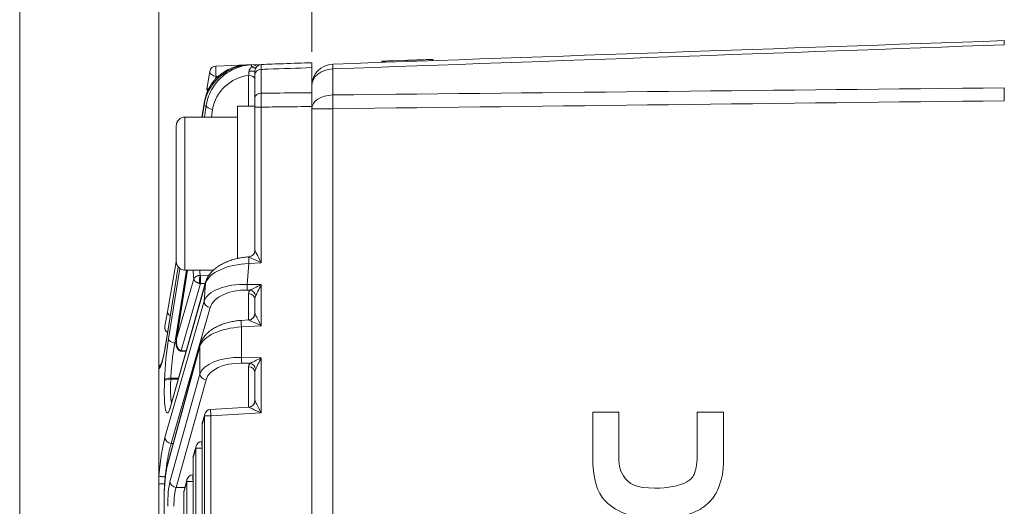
# Model space of a CAD drawing. Header units: millimetres. Extents: x 0 to 589, y 0 to 415.
# Tile 50 of 72: x 301 to 346, y 248 to 270. Entities that reach past the tile are written whole.
import ezdxf

# ---------------------------------------------------------------- set-up
doc = ezdxf.new("R2010")
doc.units = ezdxf.units.MM
doc.layers.add('1', color=7, linetype='Continuous', true_color=0xffffff)
doc.styles.add('ideas_simplex', font='simplex.shx')
doc.dimstyles.get("Standard").update_dxf_attribs({"dimtxt": 0.18, "dimasz": 0.18, "dimexe": 0.18, "dimexo": 0.0625, "dimgap": 0.09, "dimtad": 0, "dimtih": 1, "dimtoh": 1, "dimdec": 4, "dimzin": 0, "dimdsep": 46, "dimtxsty": 'Standard', "dimcen": 0.09, "dimadec": 0, "dimazin": 0, "dimtfac": 1, "dimtdec": 4, "dimtofl": 0, "dimtmove": 0, "dimatfit": 3, "dimfxl": 1, "dimtolj": 1, "dimtzin": 0, "dimarcsym": 0})

# ---------------------------------------------------------------- blocks, each defined once
blk = doc.blocks.new('_U8')
at = {"layer": '1', "color": 152, "lineweight": 13}
for p, q in [((307.784153, 251.361936), (307.784153, 301.506803)), ((370.284153, 258.132878), (370.284153, 301.506803))]:
    blk.add_line(p, q, dxfattribs=at)
at = {"layer": '1', "color": 27, "lineweight": 13}
blk.add_line((370.284153, 299.506803), (307.784153, 299.506803), dxfattribs=at)
at = {"layer": '1', "color": 27, "lineweight": 18}
for points in [[(307.784153, 299.506803), (310.784151, 300.035784), (310.784155, 298.977822)], [(370.284153, 299.506803), (367.284155, 298.977822), (367.284151, 300.035784)]]:
    blk.add_solid(points, dxfattribs=at)
at = {"layer": '1', "color": 23, "linetype": 'Continuous', "lineweight": 18, "char_height": 3, "attachment_point": 7, "line_spacing_factor": 1.204819, "style": 'ideas_simplex'}
for s, insert in [('\\W1.3020;[2.46]', (337.723153, 300.141803)), ('\\W1.2097;62,5', (323.143153, 300.141803))]:
    blk.add_mtext(s, dxfattribs=dict(at, insert=insert))
blk = doc.blocks.new('_U19')
at = {"layer": '1', "color": 152, "lineweight": 13}
for p, q in [((314.784153, 268.627917), (314.784153, 288.802534)), ((370.284153, 268.384719), (370.284153, 288.802534))]:
    blk.add_line(p, q, dxfattribs=at)
at = {"layer": '1', "color": 27, "lineweight": 13}
blk.add_line((370.284153, 286.802534), (314.784153, 286.802534), dxfattribs=at)
at = {"layer": '1', "color": 27, "lineweight": 18}
for points in [[(314.784153, 286.802534), (317.784151, 287.331515), (317.784155, 286.273553)], [(370.284153, 286.802534), (367.284155, 286.273553), (367.284151, 287.331515)]]:
    blk.add_solid(points, dxfattribs=at)
at = {"layer": '1', "color": 23, "linetype": 'Continuous', "lineweight": 18, "char_height": 3, "attachment_point": 7, "line_spacing_factor": 1.204819, "style": 'ideas_simplex'}
for s, insert in [('\\W1.3020;[2.18]', (341.223153, 287.437534)), ('\\W1.2097;55,5', (326.643153, 287.437534))]:
    blk.add_mtext(s, dxfattribs=dict(at, insert=insert))

msp = doc.modelspace()

# ---------------------------------------------------------------- linework, layer by layer
at = {"layer": '1', "color": 251, "linetype": 'Continuous', "lineweight": 18}
msp.add_line((301.418, 153.836), (301.418, 275.618), dxfattribs=at)
at = {"layer": '1', "color": 163, "linetype": 'Continuous', "lineweight": 18}
for p, q in [((317.994, 268.212), (317.996, 268.146)), ((317.996, 268.212), (317.996, 268.211)), ((318.066, 268.215), (318.068, 268.149)), ((318.067, 268.215), (318.07, 268.149)), ((320.252, 268.279), (320.254, 268.225)), ((320.316, 268.227), (320.314, 268.293)), ((320.327, 268.228), (320.325, 268.294))]:
    msp.add_line(p, q, dxfattribs=at)
at = {"layer": '1', "color": 163, "linetype": 'Continuous', "lineweight": 13}
for p, q in [((318.127, 268.204), (318.129, 268.151)), ((319.187, 268.241), (319.189, 268.188))]:
    msp.add_line(p, q, dxfattribs=at)
at = {"layer": '1', "color": 27, "linetype": 'Continuous', "lineweight": 18}
for p, q in [((309.992, 267.009), (310.119, 267.731)), ((310.404, 267.979), (311.78, 268.027)), ((311.78, 268.027), (311.913, 268.032)), ((311.913, 268.032), (312.036, 268.036)), ((312.036, 268.036), (312.474, 268.051)), ((314.784, 266.76), (314.784, 267.906)), ((312.184, 266.544), (312.184, 267.592)), ((309.751, 265.641), (309.88, 266.375)), ((309.856, 266.205), (309.765, 265.641)), ((312.184, 263.863), (312.184, 266.099)), ((314.784, 200.638), (314.784, 266.128)), ((312.184, 259.548), (312.184, 260.419)), ((308.667, 258.797), (308.089, 255.193)), ((308.182, 256.742), (308.584, 259.026)), ((309.101, 258.641), (308.59, 255.462)), ((309.927, 258.096), (308.332, 252.454)), ((312.184, 256.661), (312.184, 257.309)), ((308.064, 256.077), (308.182, 256.742)), ((311.902, 256.362), (311.558, 256.341)), ((309.667, 255.228), (308.166, 249.694)), ((308.79, 254.936), (309.031, 254.928)), ((307.784, 249.26), (307.784, 254.104)), ((312.184, 252.677), (312.184, 253.96)), ((311.902, 252.378), (310.158, 252.273)), ((309.886, 252.052), (309.775, 251.64)), ((309.764, 251.562), (309.764, 220.72)), ((309.488, 250.584), (309.365, 250.131)), ((309.764, 250.806), (309.76, 250.805)), ((309.355, 250.052), (309.355, 222.23)), ((307.784, 248.862), (307.784, 249.26)), ((309.355, 249.28), (309.346, 249.279)), ((307.784, 223.42), (307.784, 248.862)), ((309.074, 249.058), (308.94, 248.563)), ((308.929, 248.485), (308.929, 223.797)), ((308.032, 248.256), (308.032, 224.026))]:
    msp.add_line(p, q, dxfattribs=at)
at = {"layer": '1', "color": 27, "linetype": 'Continuous', "lineweight": 13}
for p, q in [((311.78, 268.027), (311.777, 268.022)), ((312.474, 267.823), (312.474, 266.735)), ((310.404, 267.507), (310.383, 267.388)), ((310.508, 267.511), (310.404, 267.507)), ((311.895, 266.141), (311.895, 267.553)), ((309.855, 266.181), (309.769, 265.641)), ((309.96, 266.184), (309.855, 266.181)), ((309.872, 265.641), (309.96, 266.184)), ((310.247, 265.99), (310.19, 265.641)), ((312.184, 266.099), (312.474, 266.099)), ((312.474, 266.099), (312.474, 258.983)), ((308.67, 258.794), (308.088, 255.169)), ((308.227, 255.495), (308.749, 258.717)), ((311.911, 258.949), (311.837, 257.991)), ((312.474, 258.983), (311.911, 258.949)), ((309.055, 258.641), (308.513, 255.3)), ((309.104, 258.641), (308.6, 255.5)), ((308.6, 255.5), (309.387, 258.24)), ((309.695, 258.399), (310.083, 258.411)), ((309.918, 258.037), (308.324, 252.395)), ((309.695, 258.031), (308.812, 254.96)), ((309.906, 258.024), (309.695, 258.031)), ((309.854, 257.216), (309.918, 258.037)), ((311.837, 257.991), (312.474, 257.978)), ((312.474, 257.978), (312.474, 256.097)), ((311.965, 257.729), (311.837, 257.731)), ((311.895, 256.361), (311.895, 257.569)), ((308.066, 250.993), (309.854, 257.216)), ((310.141, 256.934), (308.352, 250.71)), ((312.474, 256.097), (311.566, 256.042)), ((311.566, 256.042), (311.566, 254.648)), ((309.66, 255.149), (308.159, 249.615)), ((308.513, 255.3), (308.574, 255.299)), ((309.66, 253.886), (309.66, 255.149)), ((308.818, 254.96), (309.038, 254.953)), ((311.566, 254.648), (312.474, 254.629)), ((312.474, 254.629), (312.474, 252.113)), ((311.965, 254.38), (311.566, 254.388)), ((311.895, 252.378), (311.895, 254.22)), ((308.295, 248.963), (309.66, 253.886)), ((308.046, 253.58), (308.048, 253.634)), ((308.335, 253.703), (308.332, 253.649)), ((308.332, 253.649), (308.671, 253.652)), ((308.686, 253.706), (308.335, 253.703)), ((309.946, 253.626), (308.581, 248.703)), ((309.88, 251.973), (309.768, 251.562)), ((310.165, 251.973), (309.88, 251.973)), ((309.88, 220.309), (309.88, 251.973)), ((312.474, 252.113), (310.165, 251.973)), ((310.165, 251.973), (310.165, 220.309)), ((309.764, 251.562), (309.768, 251.562)), ((309.768, 251.562), (309.768, 220.72)), ((308.352, 250.71), (308.441, 250.707)), ((309.481, 250.506), (309.358, 250.052)), ((309.767, 250.506), (309.481, 250.506)), ((309.481, 221.776), (309.481, 250.506)), ((309.355, 250.052), (309.358, 250.052)), ((309.358, 250.052), (309.358, 222.23)), ((309.067, 248.98), (308.933, 248.485)), ((309.353, 248.98), (309.067, 248.98)), ((309.067, 223.302), (309.067, 248.98)), ((309.353, 248.98), (309.353, 223.302)), ((309.355, 248.98), (309.353, 248.98)), ((308.581, 248.703), (308.976, 248.696)), ((308.929, 248.485), (308.933, 248.485)), ((308.933, 248.485), (308.933, 223.797)), ((308.035, 248.256), (308.032, 248.256)), ((308.035, 248.256), (308.035, 224.026))]:
    msp.add_line(p, q, dxfattribs=at)
at = {"layer": '1', "color": 252, "linetype": 'Continuous', "lineweight": 13}
for p, q in [((315.749, 267.846), (315.749, 266.654)), ((315.749, 266.026), (314.784, 266.026)), ((315.749, 266.026), (315.749, 199.555))]:
    msp.add_line(p, q, dxfattribs=at)
at = {"layer": '1', "color": 9, "linetype": 'Continuous', "lineweight": 18}
for p, q in [((312.184, 266.141), (311.384, 266.141)), ((311.384, 259.164), (311.384, 266.141)), ((312.184, 266.099), (312.184, 266.141)), ((311.384, 265.641), (308.984, 265.641)), ((308.584, 259.041), (308.584, 265.241)), ((312.184, 260.419), (312.184, 263.863)), ((308.984, 258.641), (310.282, 258.641))]:
    msp.add_line(p, q, dxfattribs=at)
at = {"layer": '1', "color": 9, "linetype": 'Continuous', "lineweight": 13}
msp.add_line((308.984, 265.641), (308.984, 258.641), dxfattribs=at)
at = {"layer": '1', "color": 7, "linetype": 'Continuous', "lineweight": 18}
for p, q in [((333.634, 252.141), (333.638, 252.141)), ((329.047, 249.238), (329.051, 249.238)), ((333.434, 248.766), (333.438, 248.766))]:
    msp.add_line(p, q, dxfattribs=at)
at = {"layer": '1', "color": 27, "linetype": 'Continuous', "lineweight": 18}
for centre, start, end in [((310.415, 267.679), 92, 170), ((312.484, 267.751), 92, 180), ((310.288, 266.957), 170, 205.5419), ((311.884, 259.548), 273.3796, 0), ((311.884, 256.661), 273.3164, 0), ((308.36, 256.025), 170, 233.9037), ((311.884, 252.678), 273.3164, 0), ((310.176, 251.973), 93.4613, 164.8195), ((310.064, 251.562), 164.8195, 180), ((309.778, 250.506), 93.4613, 164.8195), ((309.655, 250.052), 164.8195, 180), ((309.364, 248.98), 93.4613, 164.8195), ((309.229, 248.485), 164.8195, 180)]:
    msp.add_arc(centre, 0.3, start, end, dxfattribs=at)
at = {"layer": '1', "color": 252, "linetype": 'Continuous', "lineweight": 18}
msp.add_arc((315.784, 267.068), 1, 92, 180, dxfattribs=at)
at = {"layer": '1', "color": 9, "linetype": 'Continuous', "lineweight": 18}
for centre, start, end in [((308.984, 265.241), 90, 180), ((308.984, 259.041), 180, 270)]:
    msp.add_arc(centre, 0.4, start, end, dxfattribs=at)
at = {"layer": '1', "color": 27, "linetype": 'Continuous', "lineweight": 18}
for centre, major_axis, ratio, start_param, end_param in [((311.85, 266.028), (0, -2), 1, 3.176499, 4.537856), ((311.84, 266.028), (1.476, 1.46), 0.93102, 0.789803, 1.883863), ((311.962, 266.032), (1.569, 1.375), 0.930056, 0.85021, 1.891707)]:
    msp.add_ellipse(centre, major_axis=major_axis, ratio=ratio, start_param=start_param, end_param=end_param, dxfattribs=at)
at = {"layer": '1', "color": 27, "linetype": 'Continuous', "lineweight": 13}
for centre, major_axis, ratio, start_param, end_param in [((310.415, 267.679), (-0.295, 0.052), 0.571794, 0, 1.636013), ((310.415, 267.679), (-0.01, 0.3), 0.066891, 0, 2.179324), ((311.884, 267.751), (0.3, 0), 0.035846, 4.821061, 6.283185), ((312.484, 267.751), (0.58, 0.02), 0.517301, 1.570796, 2.468849), ((312.047, 267.736), (0.01, -0.3), 0.066891, 3.141593, 4.039645), ((312.002, 268.109), (-0.241, 0.179), 0.5035, 2.014418, 3.141593), ((312.484, 267.592), (-0.3, 0), 0.771778, 4.747296, 6.283185), ((311.952, 265.86), (1.356, 1.164), 0.918171, 0.936251, 2.313777), ((311.884, 267.381), (-0.3, 0), 0.573576, 3.141593, 4.677482), ((311.84, 266.028), (1.476, 1.46), 0.93102, 1.883862, 2.249249), ((311.962, 266.032), (1.569, 1.375), 0.930056, 1.891707, 2.309656), ((310.288, 266.957), (-0.295, 0.052), 0.571794, 0, 0.70819), ((310.176, 266.323), (0.295, -0.052), 0.571794, 3.141593, 3.335406), ((312.484, 266.544), (-0.3, 0), 0.635892, 4.747296, 6.283185), ((310.152, 266.158), (0.296, -0.048), 0.564904, 3.141911, 3.285905), ((310.257, 266.161), (0.296, -0.048), 0.572363, 3.286819, 4.769724), ((311.922, 258.949), (-0.018, 0.299), 0.034836, 0.057396, 1.568689), ((311.884, 259.548), (-0.3, 0), 0.999461, 1.632317, 3.141593), ((312.484, 258.983), (0.582, -0.265), 0.006798, 3.186169, 4.697489), ((312.484, 258.983), (0.3, -0.565), 0.014461, 3.168821, 4.704711), ((311.905, 257.966), (2.01, 0.11), 0.48762, 1.540927, 2.957974), ((309.984, 262.151), (0.362, 4.616), 0.119146, 2.444088, 2.590978), ((311.83, 257.009), (2, -0.072), 0.490403, 1.5851, 3.002147), ((310.215, 258.014), (-0.289, 0.082), 0.854885, 6.28285, 6.513954), ((311.847, 257.991), (-0.006, -0.3), 0.034892, 4.713092, 5.759587), ((312.484, 257.978), (0.594, 0.288), 0.006927, 1.585071, 2.631566), ((312.484, 257.978), (0.3, 0.588), 0.014131, 1.578003, 2.624497), ((311.82, 256.75), (1.701, -0.037), 0.57698, 1.573282, 2.990329), ((312.495, 257.545), (0.6, -0.036), 0.575947, 2.686977, 3.176372), ((311.884, 257.309), (0.3, 0), 0.866025, 0, 1.53589), ((311.955, 257.469), (0.217, -0.208), 0.792386, 0.879811, 2.181671), ((312.484, 257.285), (0.077, -0.341), 0.850292, 3.964015, 4.453411), ((310.151, 257.193), (0.288, -0.083), 0.85982, 3.376146, 4.919404), ((308.477, 256.69), (0.295, -0.052), 0.571794, 3.141593, 4.210984), ((311.884, 256.661), (-0.3, 0), 0.999461, 1.632317, 3.141593), ((312.484, 256.097), (0.3, -0.565), 0.014461, 3.168821, 4.704711), ((311.636, 255.063), (2, 0.09), 0.48999, 1.583595, 2.962406), ((311.576, 256.042), (0.018, -0.299), 0.034836, 3.141652, 4.710282), ((312.484, 256.097), (0.582, -0.265), 0.006798, 3.161599, 4.697489), ((307.955, 256.557), (0.191, 2.437), 0.119146, 3.212598, 4.115494), ((308.339, 254.275), (0.166, 2.114), 0.119146, 0.964672, 1.887872), ((308.385, 255.146), (0.296, -0.048), 0.564904, 3.141586, 3.285905), ((308.524, 255.472), (0.296, -0.048), 0.572363, 3.286819, 4.769724), ((309.957, 255.149), (-0.29, 0.079), 0.85566, 6.282564, 6.590254), ((311.636, 253.665), (2, -0.09), 0.48999, 1.62781, 3.00662), ((311.576, 254.648), (-0.006, -0.3), 0.034892, 4.713092, 5.759587), ((312.484, 254.629), (0.594, 0.288), 0.006927, 1.585071, 2.631566), ((312.484, 254.629), (0.3, 0.588), 0.014131, 1.578003, 2.624497), ((311.625, 253.405), (1.699, -0.103), 0.575947, 1.640483, 3.019293), ((312.495, 254.196), (0.6, -0.036), 0.575947, 2.686977, 3.176372), ((311.884, 253.96), (0.3, 0), 0.866025, 0, 1.53589), ((311.955, 254.12), (-0.217, 0.208), 0.792386, 4.021404, 5.323264), ((309.957, 253.886), (0.289, -0.08), 0.860317, 3.453505, 4.911422), ((312.484, 253.936), (0.077, -0.341), 0.850292, 3.964015, 4.453411), ((308.337, 254.221), (0.166, 2.114), 0.119146, 1.887872, 3.679529), ((308.343, 253.557), (0.3, -0.012), 0.302667, 1.617621, 3.016762), ((308.345, 253.611), (0.3, -0.012), 0.302667, 1.617621, 3.016762), ((308.621, 252.372), (-0.289, 0.082), 0.854885, 6.283162, 6.513954), ((311.884, 252.677), (-0.3, 0), 0.999461, 1.632317, 3.141593), ((312.484, 252.113), (0.582, -0.265), 0.006798, 3.161599, 4.697489), ((312.484, 252.113), (0.3, -0.565), 0.014461, 3.168821, 4.704711), ((310.176, 251.973), (-0.29, 0.079), 0.85566, 6.283167, 6.590254), ((310.176, 251.973), (-0.018, 0.299), 0.034836, 0.00006, 1.568689), ((310.064, 251.562), (-0.29, 0.079), 0.85566, 6.283167, 6.590254), ((308.047, 248.878), (0.191, 2.434), 0.119146, 0.527983, 1.43201), ((308.363, 250.97), (0.288, -0.083), 0.85982, 3.376146, 4.919404), ((309.778, 250.506), (-0.29, 0.079), 0.85566, 6.283167, 6.590254), ((309.778, 250.506), (-0.018, 0.299), 0.034836, 0.00006, 1.386563), ((309.655, 250.052), (-0.29, 0.079), 0.85566, 6.283167, 6.590254), ((308.455, 249.615), (-0.29, 0.079), 0.85566, 6.283167, 6.590254), ((308.285, 248.256), (0, 1.574), 0.158387, 0.528382, 1.570796), ((309.364, 248.98), (-0.018, 0.299), 0.034836, 0.00006, 1.568689), ((308.399, 247.835), (0.001, -1.3), 0.159328, 3.661877, 4.708371), ((308.591, 248.963), (0.289, -0.08), 0.860317, 3.453505, 4.911422), ((309.364, 248.98), (-0.29, 0.079), 0.85566, 6.283167, 6.590254), ((308.695, 247.835), (0.008, -1), 0.217522, 3.659173, 4.705668), ((309.229, 248.485), (-0.29, 0.079), 0.85566, 6.283167, 6.590254)]:
    msp.add_ellipse(centre, major_axis=major_axis, ratio=ratio, start_param=start_param, end_param=end_param, dxfattribs=at)
at = {"layer": '1', "color": 252, "linetype": 'Continuous', "lineweight": 13}
for centre, major_axis, ratio, start_param, end_param in [((315.784, 267.068), (-1, 0), 0.777852, 4.747296, 6.283185), ((315.784, 267.068), (0.035, -0.999), 0.012336, 3.141593, 3.820718), ((315.784, 266.026), (1, 0), 0.628448, 1.605703, 3.141593), ((315.784, 266.026), (0.012, -1), 0.034897, 4.032833, 4.711958)]:
    msp.add_ellipse(centre, major_axis=major_axis, ratio=ratio, start_param=start_param, end_param=end_param, dxfattribs=at)
at = {"layer": '1', "color": 252, "linetype": 'Continuous', "lineweight": 18}
msp.add_open_spline([(315.749, 268.068), (325.994, 268.425), (336.239, 268.783), (346.484, 269.141)], degree=3, dxfattribs=at)
for points in [[(346.484, 269.141), (346.484, 269.141), (346.484, 269.133), (346.484, 269.108), (346.484, 269.075), (346.484, 269.035), (346.484, 268.98), (346.484, 268.949)], [(346.484, 266.98), (346.484, 266.937), (346.484, 266.847), (346.484, 266.751), (346.484, 266.65), (346.484, 266.548), (346.484, 266.443), (346.484, 266.39)]]:
    msp.add_open_spline(points, degree=3, knots=[0, 0, 0, 0, 0.25, 0.5, 0.5, 0.75, 1, 1, 1, 1], dxfattribs=at)
at = {"layer": '1', "color": 252, "linetype": 'Continuous', "lineweight": 13}
for points in [[(346.484, 268.949), (336.239, 268.582), (325.994, 268.215), (315.749, 267.846)], [(315.749, 266.654), (325.994, 266.766), (336.239, 266.875), (346.484, 266.98)], [(346.484, 266.39), (336.239, 266.273), (325.994, 266.152), (315.749, 266.026)]]:
    msp.add_open_spline(points, degree=3, dxfattribs=at)
at = {"layer": '1', "color": 163, "linetype": 'Continuous', "lineweight": 18}
for points in [[(318.02, 268.201), (318.003, 268.2), (317.994, 268.2), (317.994, 268.2)], [(317.997, 268.2), (317.997, 268.2), (318.023, 268.201), (318.066, 268.202)], [(318.068, 268.202), (318.068, 268.202), (318.087, 268.203), (318.127, 268.204)], [(319.273, 268.244), (319.158, 268.24), (319.076, 268.237), (319.076, 268.237)], [(319.646, 268.257), (319.715, 268.26), (319.805, 268.263), (319.89, 268.266)], [(320.252, 268.279), (320.293, 268.28), (320.314, 268.281), (320.314, 268.281)], [(320.325, 268.281), (320.326, 268.281), (320.306, 268.28), (320.267, 268.279)]]:
    msp.add_open_spline(points, degree=3, dxfattribs=at)
for points, degree, knots in [([(318.066, 268.202), (318.057, 268.202), (318.053, 268.202), (318.053, 268.202), (318.053, 268.202), (318.053, 268.202)], 3, [0, 0, 0, 0, 0.999969, 0.999969, 1, 1, 1, 1]), ([(318.127, 268.204), (318.204, 268.207), (318.332, 268.211), (318.409, 268.214), (318.409, 268.214), (319.058, 268.237), (319.058, 268.237), (319.09, 268.238), (319.138, 268.24), (319.187, 268.241)], 3, [0, 0, 0, 0, 0.333333, 0.333333, 0.333333, 0.666667, 0.666667, 0.666667, 1, 1, 1, 1]), ([(318.377, 268.213), (318.413, 268.214), (318.437, 268.215), (318.437, 268.215), (318.501, 268.217), (318.559, 268.219)], 3, [0, 0, 0, 0, 0.328462, 0.328462, 1, 1, 1, 1]), ([(318.462, 268.216), (318.471, 268.216), (318.49, 268.217), (318.513, 268.218), (318.543, 268.219), (318.559, 268.219)], 4, [0, 0, 0, 0, 0, 0.52826, 1, 1, 1, 1, 1]), ([(319.76, 268.261), (319.761, 268.261), (319.699, 268.259), (319.608, 268.256), (319.608, 268.256), (319.388, 268.248), (319.177, 268.241)], 3, [0, 0, 0, 0, 0.617212, 0.617212, 0.617212, 1, 1, 1, 1]), ([(319.187, 268.241), (319.23, 268.243), (319.279, 268.245), (319.309, 268.246), (319.309, 268.246), (319.962, 268.268), (319.962, 268.268), (320.041, 268.271), (320.174, 268.276), (320.252, 268.279)], 3, [0, 0, 0, 0, 0.333333, 0.333333, 0.333333, 0.666667, 0.666667, 0.666667, 1, 1, 1, 1]), ([(319.382, 268.248), (319.433, 268.25), (319.486, 268.252), (319.53, 268.253), (319.53, 268.253), (319.566, 268.255), (319.621, 268.257)], 3, [0, 0, 0, 0, 0.80325, 0.80325, 0.80325, 1, 1, 1, 1]), ([(320.103, 268.273), (320.125, 268.274), (320.138, 268.275), (320.138, 268.275), (320.17, 268.276), (320.223, 268.278), (320.271, 268.279), (320.299, 268.28), (320.309, 268.281), (320.313, 268.281)], 3, [0, 0, 0, 0, 0.152543, 0.152543, 0.152543, 0.442255, 0.695486, 0.838279, 1, 1, 1, 1]), ([(320.124, 268.274), (320.131, 268.274), (320.157, 268.275), (320.224, 268.278), (320.303, 268.28), (320.303, 268.28), (320.303, 268.28), (320.303, 268.28), (320.303, 268.28), (320.303, 268.28)], 4, [0, 0, 0, 0, 0, 0.113608, 0.32982, 0.546031, 0.762242, 0.978454, 1, 1, 1, 1, 1])]:
    msp.add_open_spline(points, degree=degree, knots=knots, dxfattribs=at)
at = {"layer": '1', "color": 163, "linetype": 'Continuous', "lineweight": 18, "extrusion": (-7.93039e-09, 2.27097e-07, -1)}
msp.add_open_spline([(319.224, 268.243), (319.396, 268.249), (319.728, 268.26), (319.732, 268.26), (319.825, 268.264), (319.9, 268.266), (319.904, 268.266), (319.904, 268.266), (319.904, 268.266)], degree=4, knots=[0, 0, 0, 0, 0, 0.182959, 0.399242, 0.615525, 0.831808, 1, 1, 1, 1, 1], dxfattribs=at)
at = {"layer": '1', "color": 27, "linetype": 'Continuous', "lineweight": 13}
for points, knots in [([(311.895, 267.553), (311.897, 267.567), (311.9, 267.581), (311.904, 267.611), (311.906, 267.626), (311.909, 267.65), (311.91, 267.658), (311.911, 267.675), (311.912, 267.683), (311.914, 267.707), (311.916, 267.724), (311.917, 267.741)], [0, 0, 0, 0, 0.25, 0.25, 0.5, 0.5, 0.625, 0.625, 0.75, 0.75, 1, 1, 1, 1]), ([(311.917, 267.741), (311.917, 267.75), (311.919, 267.759), (311.923, 267.778), (311.925, 267.787), (311.932, 267.804), (311.935, 267.812), (311.944, 267.829), (311.948, 267.837), (311.958, 267.852), (311.963, 267.859), (311.974, 267.874), (311.98, 267.88), (311.998, 267.9), (312.011, 267.911), (312.024, 267.922)], [0, 0, 0, 0, 0.125, 0.125, 0.25, 0.25, 0.375, 0.375, 0.5, 0.5, 0.625, 0.625, 0.75, 0.75, 1, 1, 1, 1]), ([(312.474, 268.051), (312.473, 268.051), (312.473, 268.041), (312.473, 268.012), (312.473, 267.973), (312.473, 267.949), (312.473, 267.907), (312.473, 267.891), (312.473, 267.859), (312.474, 267.841), (312.474, 267.823)], [0, 0, 0, 0, 0.25, 0.5, 0.5, 0.75, 0.75, 0.875, 0.875, 1, 1, 1, 1]), ([(314.784, 267.906), (314.118, 267.882), (313.452, 267.858), (312.682, 267.831), (312.578, 267.827), (312.474, 267.823)], [0, 0, 0, 0, 0.86501, 0.86501, 1, 1, 1, 1]), ([(312.474, 266.735), (312.473, 266.69), (312.473, 266.596), (312.473, 266.492), (312.473, 266.383), (312.473, 266.327), (312.473, 266.243), (312.473, 266.214), (312.473, 266.157), (312.474, 266.128), (312.474, 266.099)], [0, 0, 0, 0, 0.25, 0.5, 0.5, 0.75, 0.75, 0.875, 0.875, 1, 1, 1, 1]), ([(312.474, 266.735), (313.043, 266.741), (313.613, 266.747), (314.383, 266.756), (314.584, 266.758), (314.784, 266.76)], [0, 0, 0, 0, 0.739697, 0.739697, 1, 1, 1, 1]), ([(314.784, 266.128), (314.352, 266.123), (313.92, 266.117), (313.15, 266.108), (312.812, 266.103), (312.474, 266.099)], [0, 0, 0, 0, 0.560865, 0.560865, 1, 1, 1, 1]), ([(309.387, 258.24), (309.388, 258.242), (309.389, 258.245), (309.39, 258.25), (309.392, 258.255), (309.394, 258.259), (309.396, 258.263), (309.398, 258.267), (309.4, 258.271), (309.403, 258.274), (309.405, 258.278), (309.407, 258.281), (309.409, 258.284), (309.411, 258.286), (309.413, 258.289), (309.415, 258.291), (309.416, 258.293), (309.418, 258.295), (309.423, 258.301), (309.433, 258.311), (309.449, 258.324), (309.466, 258.336), (309.482, 258.346), (309.497, 258.354), (309.511, 258.361), (309.525, 258.367), (309.54, 258.373), (309.556, 258.378), (309.571, 258.382), (309.587, 258.387), (309.603, 258.39), (309.619, 258.393), (309.635, 258.395), (309.651, 258.397), (309.667, 258.398), (309.678, 258.399), (309.683, 258.399)], [0, 0, 0, 0, 0.021975, 0.043037, 0.063188, 0.082428, 0.100758, 0.118178, 0.13469, 0.150294, 0.164991, 0.178782, 0.191666, 0.203645, 0.214718, 0.224887, 0.234152, 0.242512, 0.24997, 0.319216, 0.383926, 0.444139, 0.499893, 0.542213, 0.583819, 0.62473, 0.664965, 0.704543, 0.743485, 0.78181, 0.819539, 0.856693, 0.893293, 0.929363, 0.964924, 1, 1, 1, 1]), ([(309.387, 258.24), (309.388, 258.236), (309.388, 258.231), (309.39, 258.223), (309.391, 258.218), (309.394, 258.209), (309.396, 258.205), (309.399, 258.196), (309.402, 258.192), (309.406, 258.183), (309.409, 258.179), (309.415, 258.17), (309.418, 258.165), (309.425, 258.156), (309.429, 258.152), (309.437, 258.143), (309.442, 258.139), (309.451, 258.13), (309.457, 258.125), (309.468, 258.116), (309.474, 258.111), (309.487, 258.102), (309.494, 258.097), (309.508, 258.089), (309.515, 258.085), (309.527, 258.079), (309.532, 258.076), (309.541, 258.072), (309.546, 258.069), (309.561, 258.063), (309.572, 258.059), (309.593, 258.051), (309.604, 258.048), (309.628, 258.041), (309.641, 258.038), (309.655, 258.036)], [0, 0, 0, 0, 0.051993, 0.051993, 0.103985, 0.103985, 0.155978, 0.155978, 0.207971, 0.207971, 0.262685, 0.262685, 0.3174, 0.3174, 0.372114, 0.372114, 0.426829, 0.426829, 0.489245, 0.489245, 0.551661, 0.551661, 0.614077, 0.614077, 0.676494, 0.676494, 0.716932, 0.716932, 0.75737, 0.75737, 0.838247, 0.838247, 0.919123, 0.919123, 1, 1, 1, 1]), ([(309.683, 258.399), (309.675, 258.381), (309.668, 258.354), (309.656, 258.291), (309.652, 258.255), (309.646, 258.183), (309.645, 258.147), (309.647, 258.083), (309.65, 258.055), (309.655, 258.036)], [0, 0, 0, 0, 0.25, 0.25, 0.5, 0.5, 0.75, 0.75, 1, 1, 1, 1]), ([(308.513, 255.3), (308.502, 255.243), (308.482, 255.125), (308.462, 255), (308.448, 254.904), (308.441, 254.855), (308.434, 254.805), (308.43, 254.772), (308.427, 254.755), (308.417, 254.67), (308.4, 254.534), (308.386, 254.396), (308.376, 254.291), (308.373, 254.256), (308.366, 254.186), (308.363, 254.151), (308.355, 254.045), (308.345, 253.906), (308.338, 253.77), (308.335, 253.703)], [0, 0, 0, 0, 0.125, 0.25, 0.25, 0.3125, 0.34375, 0.34375, 0.375, 0.375, 0.5, 0.625, 0.625, 0.6875, 0.6875, 0.75, 0.75, 0.875, 1, 1, 1, 1]), ([(308.812, 254.96), (308.803, 254.961), (308.793, 254.963), (308.774, 254.968), (308.764, 254.972), (308.745, 254.981), (308.736, 254.987), (308.72, 254.998), (308.712, 255.005), (308.696, 255.02), (308.688, 255.029), (308.673, 255.048), (308.666, 255.058), (308.653, 255.079), (308.647, 255.09), (308.639, 255.107), (308.637, 255.113), (308.632, 255.124), (308.629, 255.13), (308.624, 255.143), (308.622, 255.15), (308.617, 255.165), (308.615, 255.172), (308.609, 255.194), (308.606, 255.209), (308.6, 255.238), (308.596, 255.26), (308.594, 255.282), (308.592, 255.297), (308.592, 255.305), (308.59, 255.329), (308.59, 255.345), (308.589, 255.377), (308.59, 255.392), (308.591, 255.424), (308.592, 255.439), (308.595, 255.47), (308.597, 255.485), (308.6, 255.5)], [0, 0, 0, 0, 0.043461, 0.043461, 0.086922, 0.086922, 0.130384, 0.130384, 0.173845, 0.173845, 0.231908, 0.231908, 0.289971, 0.289971, 0.348034, 0.348034, 0.377066, 0.377066, 0.406097, 0.406097, 0.442584, 0.442584, 0.47907, 0.47907, 0.552043, 0.552043, 0.625016, 0.661502, 0.661502, 0.697988, 0.697988, 0.773491, 0.773491, 0.848994, 0.848994, 0.924497, 0.924497, 1, 1, 1, 1]), ([(308.59, 255.462), (308.59, 255.462), (308.591, 255.465), (308.592, 255.47), (308.593, 255.477), (308.595, 255.484), (308.597, 255.492), (308.599, 255.497), (308.6, 255.5)], [0, 0, 0, 0, 0.034374, 0.210054, 0.394457, 0.587582, 0.78943, 1, 1, 1, 1]), ([(308.788, 254.938), (308.791, 254.937), (308.796, 254.939), (308.804, 254.946), (308.808, 254.953), (308.811, 254.958), (308.812, 254.959), (308.812, 254.96)], [0, 0, 0, 0, 0.377572, 0.688786, 0.922196, 0.922196, 1, 1, 1, 1]), ([(308.332, 253.649), (308.329, 253.583), (308.325, 253.456), (308.323, 253.335), (308.322, 253.248), (308.322, 253.219), (308.322, 253.162), (308.322, 253.134), (308.323, 253.052), (308.326, 252.948), (308.332, 252.855), (308.337, 252.789), (308.339, 252.757), (308.342, 252.727), (308.345, 252.707), (308.346, 252.698), (308.351, 252.65), (308.356, 252.616), (308.363, 252.58), (308.364, 252.574), (308.365, 252.569)], [0, 0, 0, 0, 0.139519, 0.279037, 0.279037, 0.348797, 0.348797, 0.418556, 0.418556, 0.558075, 0.697593, 0.697593, 0.767353, 0.802232, 0.802232, 0.837112, 0.837112, 0.976631, 0.976631, 1, 1, 1, 1]), ([(308.352, 250.71), (308.339, 250.67), (308.313, 250.583), (308.287, 250.483), (308.268, 250.402), (308.262, 250.374), (308.249, 250.316), (308.243, 250.287), (308.224, 250.196), (308.2, 250.07), (308.176, 249.934), (308.153, 249.792), (308.142, 249.719), (308.121, 249.571), (308.111, 249.496), (308.092, 249.342), (308.082, 249.263), (308.074, 249.184)], [0, 0, 0, 0, 0.125, 0.25, 0.25, 0.3125, 0.3125, 0.375, 0.375, 0.5, 0.625, 0.625, 0.75, 0.75, 0.875, 0.875, 1, 1, 1, 1]), ([(308.074, 248.862), (308.035, 248.862), (307.997, 248.862), (307.927, 248.862), (307.895, 248.862), (307.842, 248.862), (307.82, 248.862), (307.792, 248.862), (307.784, 248.862), (307.784, 248.862)], [0, 0, 0, 0, 0.250338, 0.250338, 0.500676, 0.500676, 0.751015, 0.751015, 1, 1, 1, 1])]:
    msp.add_open_spline(points, degree=3, knots=knots, dxfattribs=at)
at = {"layer": '1', "color": 27, "linetype": 'Continuous', "lineweight": 18}
for points, knots in [([(312.184, 267.592), (312.184, 267.617), (312.184, 267.663), (312.184, 267.696), (312.184, 267.724), (312.184, 267.744), (312.184, 267.751), (312.184, 267.751)], [0, 0, 0, 0, 0.250492, 0.500984, 0.500984, 0.751476, 1, 1, 1, 1]), ([(312.474, 268.051), (312.812, 268.063), (313.15, 268.075), (313.92, 268.102), (314.352, 268.117), (314.784, 268.132)], [0, 0, 0, 0, 0.439135, 0.439135, 1, 1, 1, 1]), ([(314.784, 268.132), (314.784, 268.132), (314.784, 268.127), (314.784, 268.112), (314.784, 268.106), (314.784, 268.092), (314.784, 268.083), (314.784, 268.054), (314.784, 268.007), (314.784, 267.943), (314.784, 267.906)], [0, 0, 0, 0, 0.25, 0.25, 0.375, 0.375, 0.5, 0.5, 0.75, 1, 1, 1, 1]), ([(310.101, 266.898), (310.076, 266.856), (310.01, 266.737), (309.93, 266.529), (309.879, 266.339), (309.86, 266.23), (309.856, 266.205)], [0, 0, 0, 0, 0.193367, 0.544361, 0.898557, 1, 1, 1, 1]), ([(312.184, 266.099), (312.184, 266.14), (312.184, 266.22), (312.184, 266.297), (312.184, 266.374), (312.184, 266.446), (312.184, 266.513), (312.184, 266.544)], [0, 0, 0, 0, 0.25, 0.5, 0.5, 0.75, 1, 1, 1, 1]), ([(314.784, 266.76), (314.784, 266.716), (314.784, 266.669), (314.784, 266.594), (314.784, 266.569), (314.784, 266.517), (314.784, 266.491), (314.784, 266.409), (314.784, 266.299), (314.784, 266.186), (314.784, 266.128)], [0, 0, 0, 0, 0.25, 0.25, 0.375, 0.375, 0.5, 0.5, 0.75, 1, 1, 1, 1]), ([(311.904, 259.249), (311.861, 259.246), (311.738, 259.236), (311.536, 259.209), (311.302, 259.159), (311.074, 259.092), (310.855, 259.008), (310.649, 258.907), (310.459, 258.789), (310.289, 258.655), (310.143, 258.505), (310.027, 258.342), (309.96, 258.202), (309.933, 258.119), (309.927, 258.096)], [0, 0, 0, 0, 0.043547, 0.12614, 0.210221, 0.296413, 0.385117, 0.476591, 0.570903, 0.667833, 0.766685, 0.865882, 0.962838, 1, 1, 1, 1]), ([(309.695, 258.399), (309.695, 258.398), (309.694, 258.395), (309.694, 258.391), (309.693, 258.388), (309.693, 258.383), (309.693, 258.379), (309.692, 258.375), (309.692, 258.37), (309.692, 258.365), (309.691, 258.361), (309.691, 258.356), (309.691, 258.351), (309.691, 258.346), (309.69, 258.34), (309.69, 258.335), (309.69, 258.33), (309.689, 258.324), (309.689, 258.319), (309.689, 258.313), (309.689, 258.307), (309.689, 258.302), (309.689, 258.296), (309.688, 258.29), (309.688, 258.284), (309.688, 258.278), (309.688, 258.273), (309.688, 258.267), (309.688, 258.261), (309.688, 258.255), (309.688, 258.249), (309.687, 258.243), (309.687, 258.237), (309.687, 258.232), (309.687, 258.226), (309.687, 258.22), (309.687, 258.212), (309.687, 258.203), (309.687, 258.191), (309.688, 258.179), (309.688, 258.166), (309.688, 258.154), (309.688, 258.142), (309.689, 258.131), (309.689, 258.119), (309.689, 258.107), (309.69, 258.096), (309.69, 258.085), (309.691, 258.075), (309.692, 258.065), (309.692, 258.055), (309.693, 258.046), (309.694, 258.038), (309.694, 258.033), (309.695, 258.031)], [0, 0, 0, 0, 0.01571, 0.031336, 0.046877, 0.062333, 0.077705, 0.092994, 0.108197, 0.123317, 0.138353, 0.153305, 0.168173, 0.182957, 0.197657, 0.212274, 0.226807, 0.241256, 0.255622, 0.269905, 0.284105, 0.298221, 0.312254, 0.326204, 0.340071, 0.353855, 0.367557, 0.381175, 0.394711, 0.408164, 0.421535, 0.434823, 0.448029, 0.461152, 0.474194, 0.487153, 0.50003, 0.526623, 0.553564, 0.580855, 0.608496, 0.636488, 0.664832, 0.693528, 0.722576, 0.751978, 0.781735, 0.811846, 0.842313, 0.873135, 0.904315, 0.935852, 0.967747, 1, 1, 1, 1]), ([(311.558, 256.341), (311.516, 256.339), (311.395, 256.329), (311.195, 256.301), (310.964, 256.252), (310.741, 256.185), (310.529, 256.101), (310.33, 256.001), (310.148, 255.883), (309.986, 255.748), (309.85, 255.598), (309.747, 255.44), (309.693, 255.314), (309.672, 255.244), (309.667, 255.228)], [0, 0, 0, 0, 0.045058, 0.130261, 0.216603, 0.304714, 0.395114, 0.488188, 0.584113, 0.682723, 0.783274, 0.883995, 0.972491, 1, 1, 1, 1]), ([(308.089, 255.193), (308.082, 255.154), (308.064, 255.043), (308.033, 254.872), (307.995, 254.695), (307.959, 254.547), (307.926, 254.436), (307.899, 254.361), (307.881, 254.321), (307.876, 254.312), (307.876, 254.312)], [0, 0, 0, 0, 0.080686, 0.232704, 0.383718, 0.532719, 0.678248, 0.801114, 0.909957, 1, 1, 1, 1]), ([(308.588, 255.445), (308.58, 255.405), (308.573, 255.336), (308.572, 255.239), (308.588, 255.163), (308.619, 255.085), (308.67, 255.014), (308.724, 254.967), (308.76, 254.946), (308.779, 254.94), (308.789, 254.938)], [0, 0, 0, 0, 0.232305, 0.391731, 0.496081, 0.634327, 0.813139, 0.912376, 0.959389, 1, 1, 1, 1]), ([(308.587, 255.433), (308.587, 255.434), (308.588, 255.436), (308.588, 255.44), (308.588, 255.445), (308.589, 255.451), (308.589, 255.457), (308.59, 255.46), (308.59, 255.462)], [0, 0, 0, 0, 0.058009, 0.232444, 0.418396, 0.615866, 0.824856, 1, 1, 1, 1]), ([(308.058, 255.014), (308.049, 254.966), (308.029, 254.853), (307.995, 254.696), (307.959, 254.547), (307.926, 254.436), (307.899, 254.361), (307.881, 254.321), (307.876, 254.312), (307.876, 254.312)], [0, 0, 0, 0, 0.119271, 0.292584, 0.463588, 0.630606, 0.771616, 0.896532, 1, 1, 1, 1]), ([(308.818, 254.96), (308.817, 254.959), (308.817, 254.957), (308.816, 254.954), (308.815, 254.951), (308.814, 254.949), (308.813, 254.947), (308.812, 254.945), (308.811, 254.943), (308.81, 254.941), (308.81, 254.94), (308.809, 254.939), (308.808, 254.938), (308.807, 254.937), (308.807, 254.937), (308.806, 254.936), (308.805, 254.936), (308.805, 254.936), (308.805, 254.936)], [0, 0, 0, 0, 0.066456, 0.132432, 0.197927, 0.262942, 0.327479, 0.391538, 0.45512, 0.518225, 0.580855, 0.64301, 0.704691, 0.765899, 0.826635, 0.8869, 0.946694, 1, 1, 1, 1]), ([(307.785, 254.125), (307.786, 254.143), (307.789, 254.161), (307.796, 254.187), (307.799, 254.196), (307.805, 254.213), (307.808, 254.222), (307.82, 254.247), (307.829, 254.263), (307.845, 254.285), (307.851, 254.292), (307.863, 254.306), (307.869, 254.313), (307.882, 254.325), (307.889, 254.331), (307.895, 254.336)], [0, 0, 0, 0, 0.223383, 0.223383, 0.335074, 0.335074, 0.446766, 0.446766, 0.670148, 0.670148, 0.78184, 0.78184, 0.893531, 0.893531, 1, 1, 1, 1]), ([(307.785, 254.125), (307.786, 254.143), (307.789, 254.161), (307.796, 254.187), (307.799, 254.196), (307.805, 254.213), (307.808, 254.222), (307.82, 254.247), (307.829, 254.263), (307.845, 254.285), (307.851, 254.292), (307.863, 254.306), (307.869, 254.313), (307.876, 254.319), (307.877, 254.32), (307.877, 254.321)], [0, 0, 0, 0, 0.24738, 0.24738, 0.37107, 0.37107, 0.49476, 0.49476, 0.742139, 0.742139, 0.865829, 0.865829, 0.989519, 0.989519, 1, 1, 1, 1]), ([(307.785, 254.125), (307.785, 254.121), (307.784, 254.117), (307.784, 254.111), (307.784, 254.108), (307.784, 254.104)], [0, 0, 0, 0, 0.5, 0.5, 1, 1, 1, 1]), ([(308.332, 252.454), (308.326, 252.433), (308.312, 252.386), (308.292, 252.33), (308.278, 252.298), (308.274, 252.291), (308.274, 252.291)], [0, 0, 0, 0, 0.213035, 0.53553, 0.816552, 1, 1, 1, 1]), ([(308.166, 249.694), (308.159, 249.67), (308.14, 249.593), (308.112, 249.451), (308.085, 249.26), (308.064, 249.056), (308.048, 248.84), (308.037, 248.615), (308.032, 248.419), (308.032, 248.299), (308.032, 248.256)], [0, 0, 0, 0, 0.073994, 0.228262, 0.373682, 0.514215, 0.652287, 0.788982, 0.924916, 1, 1, 1, 1]), ([(307.784, 249.26), (307.784, 249.257), (307.784, 249.255), (307.784, 249.25), (307.784, 249.248), (307.785, 249.244), (307.785, 249.242), (307.785, 249.239), (307.785, 249.238), (307.786, 249.238)], [0, 0, 0, 0, 0.25, 0.25, 0.5, 0.5, 0.75, 0.75, 1, 1, 1, 1]), ([(308.074, 249.184), (308.069, 249.184), (308.065, 249.184), (308.056, 249.185), (308.051, 249.185), (308.038, 249.186), (308.029, 249.186), (308.003, 249.188), (307.986, 249.19), (307.961, 249.193), (307.953, 249.194), (307.937, 249.196), (307.929, 249.197), (307.907, 249.2), (307.893, 249.202), (307.873, 249.206), (307.867, 249.207), (307.855, 249.21), (307.849, 249.211), (307.833, 249.215), (307.824, 249.218), (307.812, 249.222), (307.808, 249.224), (307.802, 249.226), (307.799, 249.228), (307.791, 249.232), (307.788, 249.235), (307.786, 249.238)], [0, 0, 0, 0, 0.03125, 0.03125, 0.0625, 0.0625, 0.125, 0.125, 0.25, 0.25, 0.3125, 0.3125, 0.375, 0.375, 0.5, 0.5, 0.5625, 0.5625, 0.625, 0.625, 0.75, 0.75, 0.8125, 0.8125, 0.875, 0.875, 1, 1, 1, 1])]:
    msp.add_open_spline(points, degree=3, knots=knots, dxfattribs=at)
for points, degree in [([(311.903, 259.248), (311.903, 259.248), (311.903, 259.249), (311.903, 259.249)], 3), ([(308.089, 255.193), (308.073, 255.097), (308.058, 255.014)], 2)]:
    msp.add_open_spline(points, degree=degree, dxfattribs=at)
at = {"layer": '1', "color": 27, "linetype": 'Continuous', "lineweight": 13}
for points, degree in [([(309.657, 258.627), (309.665, 258.545), (309.673, 258.469), (309.683, 258.399)], 3), ([(309.683, 258.399), (309.687, 258.399), (309.691, 258.399), (309.695, 258.399)], 3), ([(309.655, 258.036), (309.668, 258.033), (309.681, 258.032), (309.695, 258.031)], 3), ([(308.812, 254.96), (308.818, 254.96)], 1)]:
    msp.add_open_spline(points, degree=degree, dxfattribs=at)
at = {"layer": '1', "color": 7, "linetype": 'Continuous', "lineweight": 18}
for points, knots in [([(329.047, 249.238), (328.87, 249.498), (328.835, 249.805), (328.835, 250.253), (328.835, 250.253), (328.835, 252.141), (328.835, 252.141), (328.835, 252.141), (327.644, 252.141), (327.644, 252.141), (327.644, 252.141), (327.644, 250.112), (327.644, 250.112), (327.644, 249.156), (327.821, 248.471), (328.234, 248.07)], [0, 0, 0, 0, 0.2, 0.2, 0.2, 0.4, 0.4, 0.4, 0.6, 0.6, 0.6, 0.8, 0.8, 0.8, 1, 1, 1, 1]), ([(332.432, 252.141), (332.432, 252.141), (332.432, 251.966), (332.432, 251.379), (332.432, 250.618), (332.432, 250.3), (332.432, 250.3), (332.432, 249.874), (332.381, 249.329), (332.103, 249.033), (331.948, 248.955)], [0, 0, 0, 0, 0.1176, 0.2016, 0.3556, 0.5, 0.5, 0.5, 0.8064, 1, 1, 1, 1]), ([(333.634, 252.141), (333.634, 252.141), (333.529, 252.141), (333.321, 252.141), (333.08, 252.141), (332.654, 252.141), (332.432, 252.141), (332.432, 252.141)], [0, 0, 0, 0, 0.260881, 0.333704, 0.412129, 0.686614, 1, 1, 1, 1]), ([(333.434, 248.766), (333.575, 249.203), (333.634, 249.321), (333.634, 250.052), (333.634, 250.052), (333.634, 250.465), (333.634, 251.124), (333.634, 251.467), (333.634, 251.737), (333.634, 252.024), (333.634, 252.141), (333.634, 252.141)], [0, 0, 0, 0, 0.500097, 0.500097, 0.500097, 0.693734, 0.755346, 0.814157, 0.858966, 0.900974, 1, 1, 1, 1]), ([(331.948, 248.955), (331.617, 248.766), (331.087, 248.672), (330.486, 248.672), (329.649, 248.672), (329.307, 248.837), (329.047, 249.238)], [0, 0, 0, 0, 0.5, 0.5, 0.5, 1, 1, 1, 1]), ([(328.234, 248.07), (328.788, 247.528), (329.578, 247.256), (330.616, 247.256), (331.225, 247.256), (331.977, 247.386), (332.715, 247.779), (333.156, 248.181), (333.358, 248.543), (333.434, 248.766)], [0, 0, 0, 0, 0.5, 0.5, 0.5, 0.7052, 0.792, 0.8844, 1, 1, 1, 1])]:
    msp.add_open_spline(points, degree=3, knots=knots, dxfattribs=at)

# ---------------------------------------------------------------- dimensions: what is measured, and where the dimension line sits
at = {"layer": '1', "color": 23, "linetype": 'Continuous', "lineweight": 18}
dim = msp.add_linear_dim(base=(370.284, 299.507), p1=(307.784, 235.147), p2=(370.284, 224.884), angle=180, text=' <> \\C23;\\H3.00;\\Fsimplex.shx;[2.46]\\Fsimplex.shx;\\H3.00;\\C23;', dimstyle='Standard', override={"dimtxt": 3, "dimasz": 3, "dimexe": 2, "dimexo": 2.5, "dimgap": 1.5, "dimtad": 1, "dimtih": 0, "dimtoh": 0, "dimdec": 2, "dimlfac": 1, "dimzin": 8, "dimdsep": 44, "dimlunit": 2, "dimtxsty": 'ideas_simplex', "dimsah": 1, "dimse1": 0, "dimse2": 0, "dimsd1": 0, "dimsd2": 0, "dimclrd": 27, "dimclre": 152, "dimclrt": 23, "dimtol": 0, "dimtm": -0.1, "dimtfac": 0.5, "dimtdec": 2, "dimtofl": 1, "dimtmove": 0, "dimtzin": 8, "dimlwd": 13, "dimlwe": 13}, dxfattribs=at)
dim.commit()
dim.dimension.update_dxf_attribs({"geometry": '_U8', "text_midpoint": (339.034, 299.507), "dimtype": 160})
dim = msp.add_linear_dim(base=(314.784, 286.803), p1=(370.284, 256.33), p2=(314.784, 266.128), text=' <> \\C23;\\H3.00;\\Fsimplex.shx;[2.18]\\Fsimplex.shx;\\H3.00;\\C23;', dimstyle='Standard', override={"dimtxt": 3, "dimasz": 3, "dimexe": 2, "dimexo": 2.5, "dimgap": 1.5, "dimtad": 1, "dimtih": 1, "dimtoh": 0, "dimdec": 2, "dimlfac": 1, "dimzin": 8, "dimdsep": 44, "dimlunit": 2, "dimtxsty": 'ideas_simplex', "dimsah": 1, "dimse1": 0, "dimse2": 0, "dimsd1": 0, "dimsd2": 0, "dimclrd": 27, "dimclre": 152, "dimclrt": 23, "dimtol": 0, "dimtm": -0.1, "dimtfac": 0.5, "dimtdec": 2, "dimtofl": 1, "dimtmove": 0, "dimtzin": 8, "dimlwd": 13, "dimlwe": 13}, dxfattribs=at)
dim.commit()
dim.dimension.update_dxf_attribs({"geometry": '_U19', "text_midpoint": (342.534, 286.803), "dimtype": 160})

doc.saveas('drawing.dxf')
